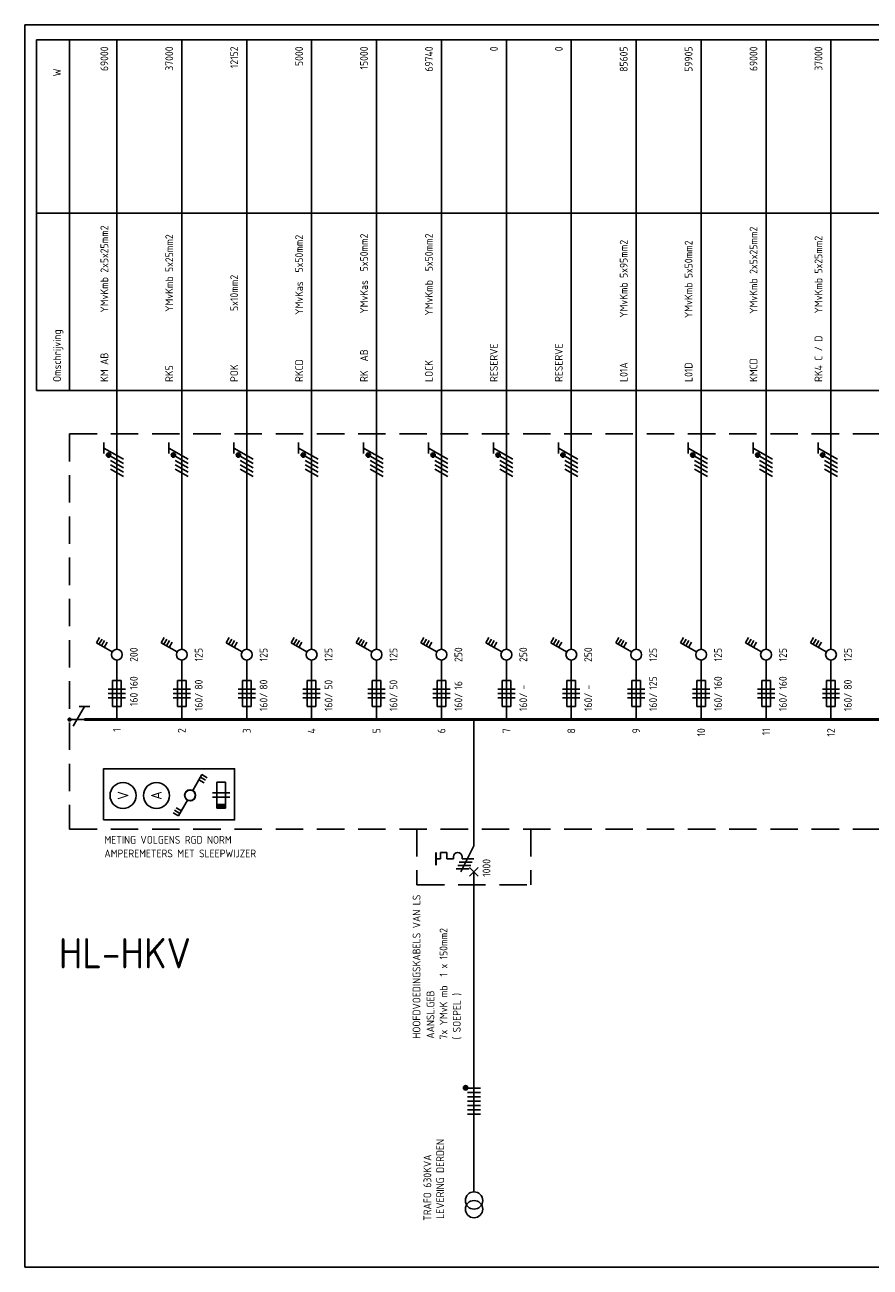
# Model space of a CAD drawing. Extents: x 25 to 415, y -39 to 248.
# Tile 1 of 2: x 25 to 220, y -39 to 248. Entities that reach past the tile are written whole.
import ezdxf
from ezdxf.enums import TextEntityAlignment as Align

# ---------------------------------------------------------------- set-up
doc = ezdxf.new("R2010")
doc.units = 0
doc.linetypes.add('HIDDEN', pattern=[9.525, 6.35, -3.175])
doc.layers.get('0').update_dxf_attribs({"linetype": 'CONTINUOUS'})
for name, color, linetype in [('00LOGO', 240, 'CONTINUOUS'), ('EL$1----', 3, 'CONTINUOUS'), ('EL$1----_HL-HKV', 3, 'CONTINUOUS'), ('EL$1----_xx', 3, 'CONTINUOUS'), ('EL6112--', 3, 'CONTINUOUS')]:
    doc.layers.add(name, color=color, linetype=linetype)
doc.layers.add('VPORT', color=40, linetype='CONTINUOUS', plot=False)
doc.styles.add('buro-012', font='ISO.shx', dxfattribs={"height": 1.2})
doc.styles.add('BURO-018', font='ISO.shx', dxfattribs={"height": 1.8})
doc.styles.add('BURO-025', font='ISO.shx', dxfattribs={"height": 2.5})

# ---------------------------------------------------------------- blocks, each defined once
blk = doc.blocks.new('B14')
at = {"color": 0, "linetype": 'Continuous'}
for p, q in [((0, 16.25), (0, 21)), ((-4.75, 17.74), (-4.05, 18.95)), ((-1.08, 15.62), (-4.75, 17.74)), ((-4.14, 17.39), (-3.44, 18.6)), ((-3.54, 17.04), (-2.84, 18.25)), ((-2.93, 16.69), (-2.23, 17.9)), ((0, 0), (0, 13.75)), ((-1, 9), (-1, 3)), ((1, 9), (-1, 9)), ((1, 3), (1, 9)), ((-2, 7), (2, 7)), ((-2, 6), (2, 6)), ((2, 5), (-2, 5)), ((-1, 3), (1, 3))]:
    blk.add_line(p, q, dxfattribs=at)
blk.add_circle((0, 15), 1.25, dxfattribs=at)
at = {"color": 1, "linetype": 'Continuous', "style": 'BURO-018'}
blk.add_attdef('E_IGS', text='', height=1.8, rotation=90, dxfattribs=at).set_placement((3, 15), align=Align.TOP_CENTER)
at = {"color": 1, "style": 'BURO-018'}
blk.add_attdef('E_VRIJ1', (-3, 3), '', height=1.8, rotation=90, dxfattribs=at)
at = {"color": 1, "linetype": 'Continuous', "style": 'BURO-018'}
blk.add_attdef('E_IMP', text='', height=1.8, rotation=90, dxfattribs=at).set_placement((3, 6.9), align=Align.TOP_LEFT)
blk.add_attdef('E_IMPH', text='', height=1.8, rotation=90, dxfattribs=at).set_placement((3, 6.2), align=Align.TOP_RIGHT)
blk = doc.blocks.new('m1')
at = {"color": 0, "linetype": 'Continuous'}
blk.add_line((0, 21), (0, 33), dxfattribs=at)
blk = doc.blocks.new('b1s')
at = {"color": 0, "linetype": 'Continuous'}
blk.add_line((0, 33), (0, 54), dxfattribs=at)
blk = doc.blocks.new('m1s')
at = {"color": 0, "linetype": 'Continuous'}
blk.add_line((0, 54), (0, 66), dxfattribs=at)
blk = doc.blocks.new('111104')
at = {"color": 0, "linetype": 'Continuous'}
for p, q in [((-3, 6.98), (-3, 4.48)), ((-3, 5.73), (1.5, 3.13)), ((1.5, 2.13), (-1.5, 3.87)), ((1.5, 1.13), (-1.5, 2.87)), ((1.5, 0.13), (-1.5, 1.87)), ((1.5, -0.87), (-1.5, 0.87))]:
    blk.add_line(p, q, dxfattribs=at)
at = {"color": 0, "linetype": 'Continuous', "const_width": 0.5}
blk.add_lwpolyline([(-1.68, 4.12, 1), (-2.18, 4.12, 1)], format="xyb", close=True, dxfattribs=at)
at = {"color": 0, "linetype": 'Continuous'}
blk.add_circle((-1.93, 4.12), 0.5, dxfattribs=at)
at = {"color": 0, "linetype": 'Continuous', "style": 'BURO-018', "flags": 1}
blk.add_attdef('E_MATCODE', text='', height=1.8, dxfattribs=at).set_placement((0, 0), align=Align.MIDDLE)
blk = doc.blocks.new('060901')
at = {"color": 0, "linetype": 'Continuous'}
for centre in [(0, 1), (0, -1)]:
    blk.add_circle(centre, 2, dxfattribs=at)
at = {"color": 0, "linetype": 'Continuous', "style": 'BURO-018', "flags": 1}
for tag, p in [('E_ID', (0, 0)), ('E_MATCODE', (0, -3))]:
    blk.add_attdef(tag, p, '', height=1.8, dxfattribs=at)
at = {"color": 0, "linetype": 'Continuous', "style": 'BURO-018'}
blk.add_attdef('E_KODE', text='', height=1.8, dxfattribs=at).set_placement((3, 0), align=Align.MIDDLE_LEFT)
blk = doc.blocks.new('0802A3')
at = {"color": 0, "linetype": 'Continuous'}
blk.add_circle((0, 0), 3, dxfattribs=at)
at = {"color": 0, "linetype": 'Continuous', "style": 'BURO-025'}
blk.add_text('A', height=2.5, dxfattribs=at).set_placement((0, 0), align=Align.MIDDLE)
blk = doc.blocks.new('080201')
at = {"color": 0, "linetype": 'Continuous'}
blk.add_circle((0, 0), 3, dxfattribs=at)
at = {"color": 0, "linetype": 'Continuous', "style": 'BURO-025'}
blk.add_text('V', height=2.5, dxfattribs=at).set_placement((0, 0), align=Align.MIDDLE)
blk = doc.blocks.new('1114A3_')
at = {"color": 0, "linetype": 'Continuous'}
for p, q in [((-4.75, 2.74), (-4.05, 3.95)), ((-4.14, 2.39), (-3.44, 3.6)), ((-3.54, 2.04), (-2.84, 3.25)), ((-1.08, 0.62), (-4.75, 2.74))]:
    blk.add_line(p, q, dxfattribs=at)
blk.add_circle((0, 0), 1.25, dxfattribs=at)
at = {"color": 0, "linetype": 'Continuous', "style": 'BURO-018'}
blk.add_attdef('E_IS', text='', height=1.8, rotation=90, dxfattribs=at).set_placement((3, 0), align=Align.TOP_CENTER)
blk = doc.blocks.new('072102B')
at = {"color": 0, "linetype": 'Continuous'}
for p, q in [((1, 0), (-1, 0)), ((-1, 0), (-1, -6)), ((1, -6), (1, 0)), ((-1, -6), (1, -6))]:
    blk.add_line(p, q, dxfattribs=at)
blk.add_solid([(1, -5), (1, -6), (-1, -5), (-1, -6)], dxfattribs=at)
at = {"color": 0, "linetype": 'Continuous', "style": 'BURO-018', "flags": 1}
for tag, p in [('E_ID', (0, 0)), ('E_MATCODE', (0, -5))]:
    blk.add_attdef(tag, p, '', height=1.8, dxfattribs=at)
at = {"color": 0, "linetype": 'Continuous', "style": 'BURO-018'}
blk.add_attdef('E_KODE', text='', height=1.8, dxfattribs=at).set_placement((-3, -3), align=Align.MIDDLE_RIGHT)
blk = doc.blocks.new('0721012F')
at = {"color": 0, "linetype": 'Continuous'}
for p, q in [((-2, -2.5), (2, -2.5)), ((-2, -3.5), (2, -3.5))]:
    blk.add_line(p, q, dxfattribs=at)
blk = doc.blocks.new('B28A')
at = {"color": 0, "linetype": 'Continuous'}
for p, q in [((0, 9), (0, 21)), ((0, 9), (-3, 3)), ((-7.75, 6), (-8.75, 6)), ((-6.25, 7.5), (-7.75, 7.5)), ((-7.75, 7.5), (-7.75, 6)), ((-6.25, 6), (-6.25, 7.5)), ((-6.25, 6), (-4.75, 6)), ((-4.75, 6.5), (-4.75, 6)), ((-4.75, 6.5), (-4.75, 6)), ((-2.75, 6.5), (-2.75, 6)), ((-2.75, 6), (0, 6)), ((-4.12, 3.75), (-1.12, 3.75)), ((-3.75, 4.5), (-0.75, 4.5)), ((-3.38, 5.25), (-0.38, 5.25)), ((-1, 4), (1, 2)), ((-1, 2), (1, 4)), ((0, 0), (0, 3))]:
    blk.add_line(p, q, dxfattribs=at)
at = {"color": 0, "const_width": 0.5}
blk.add_lwpolyline([(-8.75, 7.5), (-8.75, 4.5)], dxfattribs=at)
at = {"color": 0, "linetype": 'Continuous'}
blk.add_arc((-3.75, 6.5), 1, 0, 180, dxfattribs=at)
at = {"color": 1, "style": 'BURO-018'}
blk.add_attdef('E_VRIJ1', (-2.95, 11.24), '', height=1.8, rotation=90, dxfattribs=at)
at = {"color": 1, "linetype": 'Continuous', "style": 'BURO-018'}
blk.add_attdef('E_IAAN', text='', height=1.8, rotation=90, dxfattribs=at).set_placement((2, 6.9), align=Align.TOP_LEFT)
blk.add_attdef('E_IIA', text='', height=1.8, rotation=90, dxfattribs=at).set_placement((2, 6), align=Align.TOP_RIGHT)

msp = doc.modelspace()

# ---------------------------------------------------------------- linework, layer by layer
at = {"layer": '00LOGO', "linetype": 'HIDDEN'}
msp.add_line((35.34, 62.2), (410.71, 62.2), dxfattribs=at)
at = {"layer": 'EL$1----'}
for p, q in [((128.77, 87.5), (128.77, 58.42)), ((128.77, 52.3), (128.77, 19.83))]:
    msp.add_line(p, q, dxfattribs=at)
at = {"layer": 'EL$1----', "color": 1}
msp.add_lwpolyline([(43.2, 64.33), (73.47, 64.33), (73.47, 76.16), (43.2, 76.16)], close=True, dxfattribs=at)
at = {"layer": 'EL$1----_HL-HKV', "color": 1}
for p, q in [((27.72, 244.5), (305.34, 244.5)), ((27.72, 163.5), (27.72, 244.5)), ((35.34, 163.5), (35.34, 244.5)), ((27.72, 204.5), (305.34, 204.5)), ((27.72, 204.5), (305.34, 204.5)), ((27.72, 204.5), (305.34, 204.5)), ((27.72, 204.5), (305.34, 204.5)), ((27.72, 204.5), (305.34, 204.5)), ((27.72, 204.5), (305.34, 204.5)), ((27.72, 204.5), (305.34, 204.5)), ((27.72, 204.5), (305.34, 204.5)), ((27.72, 204.5), (305.34, 204.5)), ((27.72, 204.5), (305.34, 204.5)), ((27.72, 204.5), (305.34, 204.5)), ((27.72, 204.5), (305.34, 204.5)), ((27.72, 204.5), (305.34, 204.5)), ((27.72, 163.5), (305.34, 163.5))]:
    msp.add_line(p, q, dxfattribs=at)
at = {"layer": 'EL$1----_HL-HKV'}
for p, q in [((46.27, 153.5), (46.27, 244.5)), ((61.27, 153.5), (61.27, 244.5)), ((76.27, 153.5), (76.27, 244.5)), ((91.27, 153.5), (91.27, 244.5)), ((106.27, 153.5), (106.27, 244.5)), ((121.27, 153.5), (121.27, 244.5)), ((136.27, 153.5), (136.27, 244.5)), ((151.27, 153.5), (151.27, 244.5)), ((166.27, 153.5), (166.27, 244.5)), ((181.27, 153.5), (181.27, 244.5)), ((196.27, 153.5), (196.27, 244.5)), ((211.27, 153.5), (211.27, 244.5))]:
    msp.add_line(p, q, dxfattribs=at)
at = {"layer": 'EL$1----_HL-HKV', "color": 1, "linetype": 'HIDDEN'}
for p, q in [((35.34, 153.5), (307.34, 153.5)), ((35.34, 153.5), (35.34, 62.2)), ((115.6, 62.2), (115.6, 49.3)), ((141.94, 62.2), (141.94, 49.3)), ((115.6, 49.3), (141.94, 49.3))]:
    msp.add_line(p, q, dxfattribs=at)
at = {"layer": 'EL$1----_HL-HKV', "color": 3}
msp.add_line((128.74, 20.22), (128.74, -21.6), dxfattribs=at)
at = {"layer": 'EL$1----_HL-HKV', "const_width": 0.7}
for points in [[(53.77, 87.5), (38.77, 87.5)], [(68.77, 87.5), (53.77, 87.5)], [(83.77, 87.5), (68.77, 87.5)], [(98.77, 87.5), (83.77, 87.5)], [(113.77, 87.5), (98.77, 87.5)], [(128.77, 87.5), (113.77, 87.5)], [(143.77, 87.5), (128.77, 87.5)], [(158.77, 87.5), (143.77, 87.5)], [(173.77, 87.5), (158.77, 87.5)], [(188.77, 87.5), (173.77, 87.5)], [(203.77, 87.5), (188.77, 87.5)], [(218.77, 87.5), (203.77, 87.5)], [(233.77, 87.5), (218.77, 87.5)]]:
    msp.add_lwpolyline(points, dxfattribs=at)
at = {"layer": 'EL6112--'}
for p, q in [((38.8, 90.5), (36.2, 86)), ((40.05, 90.5), (37.55, 90.5)), ((38.77, 87.5), (35.34, 87.5)), ((130.27, 2.33), (127.27, 2.33)), ((130.27, 1.33), (127.27, 1.33)), ((130.27, 0.33), (127.27, 0.33)), ((130.27, -0.67), (127.27, -0.67)), ((130.27, -1.67), (127.27, -1.67)), ((130.27, -2.67), (127.27, -2.67)), ((130.27, -3.67), (127.27, -3.67))]:
    msp.add_line(p, q, dxfattribs=at)
at = {"layer": 'EL6112--', "const_width": 0.5}
msp.add_lwpolyline([(35.09, 87.5, 1), (35.59, 87.5, 1)], format="xyb", close=True, dxfattribs=at)
at = {"layer": 'EL6112--', "linetype": 'Continuous', "const_width": 0.5}
msp.add_lwpolyline([(127.09, 2.43, 1), (126.59, 2.43, 1)], format="xyb", close=True, dxfattribs=at)
at = {"layer": 'EL6112--', "linetype": 'Continuous'}
msp.add_circle((126.84, 2.43), 0.5, dxfattribs=at)
at = {"layer": 'VPORT'}
msp.add_lwpolyline([(25, -39), (415, -39), (415, 248), (25, 248)], close=True, dxfattribs=at)

# ---------------------------------------------------------------- block references
at = {"layer": 'EL$1----'}
for name, p, rotation in [('1114A3_', (63.16, 70.03), 270), ('080201', (47.69, 69.96), 90), ('0802A3', (55.41, 69.96), 90), ('1114A3_', (63.21, 69.98), 90)]:
    msp.add_blockref(name, p, dxfattribs=dict(at, rotation=rotation))
for name in ['072102B', '0721012F']:
    msp.add_blockref(name, (70.35, 73.04), dxfattribs=at)
at = {"layer": 'EL$1----', "color": 3, "rotation": 180}
msp.add_blockref('060901', (128.79, -24.6), dxfattribs=at)
at = {"layer": 'EL$1----_HL-HKV'}
for name, p in [('m1s', (46.27, 87.5)), ('m1s', (61.27, 87.5)), ('m1s', (76.27, 87.5)), ('m1s', (91.27, 87.5)), ('m1s', (106.27, 87.5)), ('m1s', (121.27, 87.5)), ('m1s', (136.27, 87.5)), ('m1s', (151.27, 87.5)), ('m1s', (166.27, 87.5)), ('m1s', (181.27, 87.5)), ('m1s', (196.27, 87.5)), ('m1s', (211.27, 87.5)), ('b1s', (46.27, 87.5)), ('b1s', (61.27, 87.5)), ('b1s', (76.27, 87.5)), ('b1s', (91.27, 87.5)), ('b1s', (106.27, 87.5)), ('b1s', (121.27, 87.5)), ('b1s', (136.27, 87.5)), ('b1s', (151.27, 87.5)), ('b1s', (166.27, 87.5)), ('b1s', (181.27, 87.5)), ('b1s', (196.27, 87.5)), ('b1s', (211.27, 87.5)), ('m1', (46.27, 87.5)), ('m1', (61.27, 87.5)), ('m1', (76.27, 87.5)), ('m1', (91.27, 87.5)), ('m1', (106.27, 87.5)), ('m1', (121.27, 87.5)), ('m1', (136.27, 87.5)), ('m1', (151.27, 87.5)), ('m1', (166.27, 87.5)), ('m1', (181.27, 87.5)), ('m1', (196.27, 87.5)), ('m1', (211.27, 87.5))]:
    msp.add_blockref(name, p, dxfattribs=at)
ref = msp.add_blockref('B14', (46.27, 87.5), dxfattribs=at)
ref.add_attrib('E_IMPH', '160', dxfattribs={"layer": '0', "color": 2, "linetype": 'Continuous', "height": 1.8, "rotation": 90, "style": 'BURO-018'}).set_placement((49.27, 93.71), align=Align.TOP_RIGHT)
ref.add_attrib('E_IMP', '160', dxfattribs={"layer": '0', "color": 2, "linetype": 'Continuous', "height": 1.8, "rotation": 90, "style": 'BURO-018'}).set_placement((49.27, 94.41), align=Align.TOP_LEFT)
ref.add_attrib('E_IGS', '200', dxfattribs={"layer": '0', "color": 2, "linetype": 'Continuous', "height": 1.8, "rotation": 90, "style": 'BURO-018'}).set_placement((49.27, 102.5), align=Align.TOP_CENTER)
ref = msp.add_blockref('B14', (61.27, 87.5), dxfattribs=at)
ref.add_attrib('E_IMPH', '160/', dxfattribs={"layer": '0', "color": 2, "linetype": 'Continuous', "height": 1.8, "rotation": 90, "style": 'BURO-018'}).set_placement((64.27, 93.71), align=Align.TOP_RIGHT)
ref.add_attrib('E_IMP', '80', dxfattribs={"layer": '0', "color": 2, "linetype": 'Continuous', "height": 1.8, "rotation": 90, "style": 'BURO-018'}).set_placement((64.27, 94.41), align=Align.TOP_LEFT)
ref.add_attrib('E_IGS', '125', dxfattribs={"layer": '0', "color": 2, "linetype": 'Continuous', "height": 1.8, "rotation": 90, "style": 'BURO-018'}).set_placement((64.27, 102.5), align=Align.TOP_CENTER)
ref = msp.add_blockref('B14', (76.27, 87.5), dxfattribs=at)
ref.add_attrib('E_IMPH', '160/', dxfattribs={"layer": '0', "color": 2, "linetype": 'Continuous', "height": 1.8, "rotation": 90, "style": 'BURO-018'}).set_placement((79.27, 93.71), align=Align.TOP_RIGHT)
ref.add_attrib('E_IMP', '80', dxfattribs={"layer": '0', "color": 2, "linetype": 'Continuous', "height": 1.8, "rotation": 90, "style": 'BURO-018'}).set_placement((79.27, 94.41), align=Align.TOP_LEFT)
ref.add_attrib('E_IGS', '125', dxfattribs={"layer": '0', "color": 2, "linetype": 'Continuous', "height": 1.8, "rotation": 90, "style": 'BURO-018'}).set_placement((79.27, 102.5), align=Align.TOP_CENTER)
ref = msp.add_blockref('B14', (91.27, 87.5), dxfattribs=at)
ref.add_attrib('E_IMPH', '160/', dxfattribs={"layer": '0', "color": 2, "linetype": 'Continuous', "height": 1.8, "rotation": 90, "style": 'BURO-018'}).set_placement((94.27, 93.71), align=Align.TOP_RIGHT)
ref.add_attrib('E_IMP', '50', dxfattribs={"layer": '0', "color": 2, "linetype": 'Continuous', "height": 1.8, "rotation": 90, "style": 'BURO-018'}).set_placement((94.27, 94.41), align=Align.TOP_LEFT)
ref.add_attrib('E_IGS', '125', dxfattribs={"layer": '0', "color": 2, "linetype": 'Continuous', "height": 1.8, "rotation": 90, "style": 'BURO-018'}).set_placement((94.27, 102.5), align=Align.TOP_CENTER)
ref = msp.add_blockref('B14', (106.27, 87.5), dxfattribs=at)
ref.add_attrib('E_IMPH', '160/', dxfattribs={"layer": '0', "color": 2, "linetype": 'Continuous', "height": 1.8, "rotation": 90, "style": 'BURO-018'}).set_placement((109.27, 93.71), align=Align.TOP_RIGHT)
ref.add_attrib('E_IMP', '50', dxfattribs={"layer": '0', "color": 2, "linetype": 'Continuous', "height": 1.8, "rotation": 90, "style": 'BURO-018'}).set_placement((109.27, 94.41), align=Align.TOP_LEFT)
ref.add_attrib('E_IGS', '125', dxfattribs={"layer": '0', "color": 2, "linetype": 'Continuous', "height": 1.8, "rotation": 90, "style": 'BURO-018'}).set_placement((109.27, 102.5), align=Align.TOP_CENTER)
ref = msp.add_blockref('B14', (121.27, 87.5), dxfattribs=at)
ref.add_attrib('E_IMPH', '160/', dxfattribs={"layer": '0', "color": 2, "linetype": 'Continuous', "height": 1.8, "rotation": 90, "style": 'BURO-018'}).set_placement((124.27, 93.71), align=Align.TOP_RIGHT)
ref.add_attrib('E_IMP', '16', dxfattribs={"layer": '0', "color": 2, "linetype": 'Continuous', "height": 1.8, "rotation": 90, "style": 'BURO-018'}).set_placement((124.27, 94.41), align=Align.TOP_LEFT)
ref.add_attrib('E_IGS', '250', dxfattribs={"layer": '0', "color": 2, "linetype": 'Continuous', "height": 1.8, "rotation": 90, "style": 'BURO-018'}).set_placement((124.27, 102.5), align=Align.TOP_CENTER)
ref = msp.add_blockref('B14', (136.27, 87.5), dxfattribs=at)
ref.add_attrib('E_IMPH', '160/', dxfattribs={"layer": '0', "color": 2, "linetype": 'Continuous', "height": 1.8, "rotation": 90, "style": 'BURO-018'}).set_placement((139.27, 93.71), align=Align.TOP_RIGHT)
ref.add_attrib('E_IMP', '-', dxfattribs={"layer": '0', "color": 2, "linetype": 'Continuous', "height": 1.8, "rotation": 90, "style": 'BURO-018'}).set_placement((139.27, 94.41), align=Align.TOP_LEFT)
ref.add_attrib('E_IGS', '250', dxfattribs={"layer": '0', "color": 2, "linetype": 'Continuous', "height": 1.8, "rotation": 90, "style": 'BURO-018'}).set_placement((139.27, 102.5), align=Align.TOP_CENTER)
ref = msp.add_blockref('B14', (151.27, 87.5), dxfattribs=at)
ref.add_attrib('E_IMPH', '160/', dxfattribs={"layer": '0', "color": 2, "linetype": 'Continuous', "height": 1.8, "rotation": 90, "style": 'BURO-018'}).set_placement((154.27, 93.71), align=Align.TOP_RIGHT)
ref.add_attrib('E_IMP', '-', dxfattribs={"layer": '0', "color": 2, "linetype": 'Continuous', "height": 1.8, "rotation": 90, "style": 'BURO-018'}).set_placement((154.27, 94.41), align=Align.TOP_LEFT)
ref.add_attrib('E_IGS', '250', dxfattribs={"layer": '0', "color": 2, "linetype": 'Continuous', "height": 1.8, "rotation": 90, "style": 'BURO-018'}).set_placement((154.27, 102.5), align=Align.TOP_CENTER)
ref = msp.add_blockref('B14', (166.27, 87.5), dxfattribs=at)
ref.add_attrib('E_IMPH', '160/', dxfattribs={"layer": '0', "color": 2, "linetype": 'Continuous', "height": 1.8, "rotation": 90, "style": 'BURO-018'}).set_placement((169.27, 93.71), align=Align.TOP_RIGHT)
ref.add_attrib('E_IMP', '125', dxfattribs={"layer": '0', "color": 2, "linetype": 'Continuous', "height": 1.8, "rotation": 90, "style": 'BURO-018'}).set_placement((169.27, 94.41), align=Align.TOP_LEFT)
ref.add_attrib('E_IGS', '125', dxfattribs={"layer": '0', "color": 2, "linetype": 'Continuous', "height": 1.8, "rotation": 90, "style": 'BURO-018'}).set_placement((169.27, 102.5), align=Align.TOP_CENTER)
ref = msp.add_blockref('B14', (181.27, 87.5), dxfattribs=at)
ref.add_attrib('E_IMPH', '160/', dxfattribs={"layer": '0', "color": 2, "linetype": 'Continuous', "height": 1.8, "rotation": 90, "style": 'BURO-018'}).set_placement((184.27, 93.71), align=Align.TOP_RIGHT)
ref.add_attrib('E_IMP', '160', dxfattribs={"layer": '0', "color": 2, "linetype": 'Continuous', "height": 1.8, "rotation": 90, "style": 'BURO-018'}).set_placement((184.27, 94.41), align=Align.TOP_LEFT)
ref.add_attrib('E_IGS', '125', dxfattribs={"layer": '0', "color": 2, "linetype": 'Continuous', "height": 1.8, "rotation": 90, "style": 'BURO-018'}).set_placement((184.27, 102.5), align=Align.TOP_CENTER)
ref = msp.add_blockref('B14', (196.27, 87.5), dxfattribs=at)
ref.add_attrib('E_IMPH', '160/', dxfattribs={"layer": '0', "color": 2, "linetype": 'Continuous', "height": 1.8, "rotation": 90, "style": 'BURO-018'}).set_placement((199.27, 93.71), align=Align.TOP_RIGHT)
ref.add_attrib('E_IMP', '160', dxfattribs={"layer": '0', "color": 2, "linetype": 'Continuous', "height": 1.8, "rotation": 90, "style": 'BURO-018'}).set_placement((199.27, 94.41), align=Align.TOP_LEFT)
ref.add_attrib('E_IGS', '125', dxfattribs={"layer": '0', "color": 2, "linetype": 'Continuous', "height": 1.8, "rotation": 90, "style": 'BURO-018'}).set_placement((199.27, 102.5), align=Align.TOP_CENTER)
ref = msp.add_blockref('B14', (211.27, 87.5), dxfattribs=at)
ref.add_attrib('E_IMPH', '160/', dxfattribs={"layer": '0', "color": 2, "linetype": 'Continuous', "height": 1.8, "rotation": 90, "style": 'BURO-018'}).set_placement((214.27, 93.71), align=Align.TOP_RIGHT)
ref.add_attrib('E_IMP', '80', dxfattribs={"layer": '0', "color": 2, "linetype": 'Continuous', "height": 1.8, "rotation": 90, "style": 'BURO-018'}).set_placement((214.27, 94.41), align=Align.TOP_LEFT)
ref.add_attrib('E_IGS', '125', dxfattribs={"layer": '0', "color": 2, "linetype": 'Continuous', "height": 1.8, "rotation": 90, "style": 'BURO-018'}).set_placement((214.27, 102.5), align=Align.TOP_CENTER)
at = {"layer": 'EL$1----_xx'}
ref = msp.add_blockref('B28A', (128.77, 49.3), dxfattribs=at)
ref.add_attrib('E_IIA', '1000', dxfattribs={"layer": '0', "color": 1, "linetype": 'Continuous', "height": 1.8, "rotation": 90, "style": 'buro-012'}).set_placement((130.77, 55.3), align=Align.TOP_RIGHT)
at = {"layer": 'EL6112--'}
for p in [(46.27, 144.5), (61.27, 144.5), (76.27, 144.5), (91.27, 144.5), (106.27, 144.5), (121.27, 144.5), (136.27, 144.5), (151.27, 144.5), (181.27, 144.5), (196.27, 144.5), (211.27, 144.5)]:
    msp.add_blockref('111104', p, dxfattribs=at)

# ---------------------------------------------------------------- texts
at = {"layer": 'EL$1----_HL-HKV', "color": 2, "style": 'BURO-018'}
for s, p in [('69000', (44.27, 243)), ('37000', (59.27, 243)), ('12152', (74.27, 243)), ('5000', (89.27, 243)), ('15000', (104.27, 243)), ('69740', (119.27, 243)), ('0', (134.27, 243)), ('0', (149.27, 243)), ('85605', (164.27, 243)), ('59905', (179.27, 243)), ('69000', (194.27, 243)), ('37000', (209.27, 243))]:
    msp.add_text(s, height=1.8, rotation=90, dxfattribs=at).set_placement(p, align=Align.RIGHT)
msp.add_text('W', height=1.8, rotation=90, dxfattribs=at).set_placement((33.34, 237), align=Align.CENTER)
for s, p in [('KM AB         YMvKmb 2x5x25mm2', (44.27, 165.5)), ('KMCD          YMvKmb 2x5x25mm2', (194.27, 165.5)), ('RK5            YMvKmb 5x25mm2', (59.27, 165.5)), ('RKCD          YMvKas  5x50mm2', (89.27, 165.5)), ('RK  AB        YMvKas  5x50mm2', (104.27, 165.5)), ('LOCK          YMvKmb  5x50mm2', (119.27, 165.5)), ('L01A          YMvKmb 5x95mm2', (164.27, 165.5)), ('L01D          YMvKmb 5x50mm2', (179.27, 165.5)), ('RK4 C / D     YMvKmb 5x25mm2', (209.27, 165.5)), ('POK            5x10mm2', (74.27, 165.5)), ('Omschrijving', (33.34, 165.5)), ('RESERVE', (134.27, 165.5)), ('RESERVE', (149.27, 165.5)), ('HOOFDVOEDINGSKABELS VAN LS', (116.41, 13.78)), ('7x YMvK mb  1 x 150mm2  ', (122.65, 13.6)), ('AANSL.GEB', (119.62, 13.78)), ('( SOEPEL )', (125.7, 13.6)), ('LEVERING DERDEN', (121.87, -27.82)), ('TRAFO 630KVA', (118.91, -28.28))]:
    msp.add_text(s, height=1.8, rotation=90, dxfattribs=at).set_placement(p)
for s, p in [('1', (46.27, 85.5)), ('2', (61.27, 85.5)), ('3', (76.27, 85.5)), ('4', (91.27, 85.5)), ('5', (106.27, 85.5)), ('6', (121.27, 85.5)), ('7', (136.27, 85.5)), ('8', (151.27, 85.5)), ('9', (166.27, 85.5)), ('10', (181.27, 85.5)), ('11', (196.27, 85.5)), ('12', (211.27, 85.5))]:
    msp.add_text(s, height=1.8, rotation=90, dxfattribs=at).set_placement(p, align=Align.MIDDLE_RIGHT)
for s, p in [('METING VOLGENS RGD NORM', (43.39, 58.82)), ('AMPEREMETERS MET SLEEPWIJZER', (43.39, 55.68))]:
    msp.add_text(s, height=1.8, dxfattribs=at).set_placement(p)
at = {"layer": 'EL$1----_HL-HKV', "color": 4, "style": 'BURO-018'}
msp.add_text('HL-HKV', height=7, dxfattribs=at).set_placement((63.38, 33.52), align=Align.MIDDLE_RIGHT)

doc.saveas('drawing.dxf')
